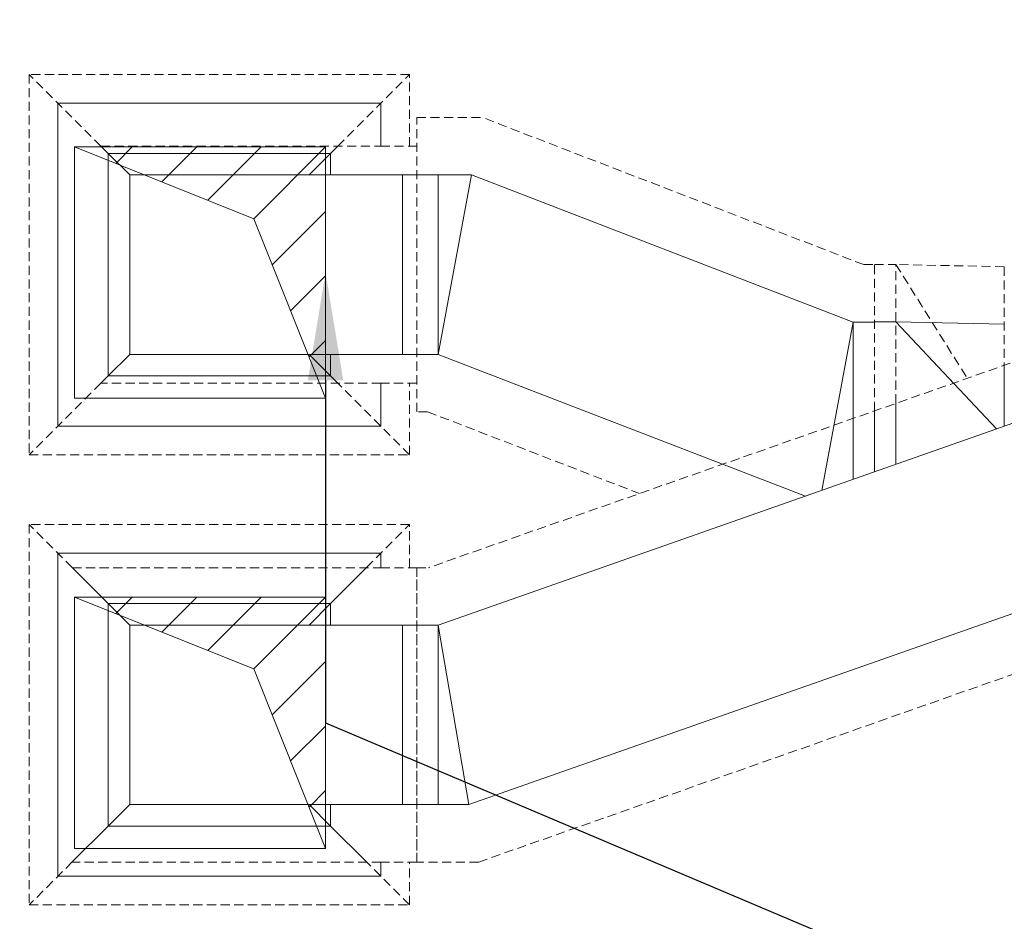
# Model space of a CAD drawing. Header units: millimetres. Extents: x -3034 to 546681, y -100001 to 133386.
# Tile 65 of 173: x 85031 to 86403, y -15708 to -14452. Entities that reach past the tile are written whole.
import ezdxf
from ezdxf import colors
from ezdxf.entities.mleader import LeaderData, LeaderLine
from ezdxf.math import Vec2, Vec3

# ---------------------------------------------------------------- set-up
doc = ezdxf.new("R2010")
doc.units = ezdxf.units.MM
doc.linetypes.add('ACAD_ISO03W100', pattern=[150, 60, -90])
doc.linetypes.add('DASHED', pattern=[19.05, 12.7, -6.35])
for name, color, linetype in [('___INST__AR_podstawy', 3, 'Continuous'), ('ELEK CIENKIE', 80, 'Continuous'), ('ELEK ODGROMÓWKA', 214, 'Continuous'), ('FLUID-N4-INS', 7, 'Continuous'), ('FLUID-W11-INS', 7, 'Continuous')]:
    doc.layers.add(name, color=color, linetype=linetype)
doc.layers.add('PAB - opisy ogólne', color=7, linetype='Continuous', lineweight=18)
doc.layers.add('PT - otworowanie niżej', color=2, linetype='Continuous', lineweight=18)
doc.styles.add('ROMANS-ITALIC', font='ariali.ttf', dxfattribs={"width": 0.7, "oblique": 12})

# ---------------------------------------------------------------- blocks, each defined once
blk = doc.blocks.new('iglice')
at = {"layer": 'ELEK CIENKIE', "color": 232, "linetype": 'ACAD_ISO03W100', "ltscale": 3}
blk.add_circle((-27813.9, 9135.3), 7540, dxfattribs=at)
blk = doc.blocks.new('wentDACH')
at = {"color": 8, "linetype": 'ByBlock', "lineweight": 9, "extrusion": (-2.44929e-16, -1, -1.83697e-16)}
for p, q in [((-100500.8, 28832.8, 4075), (-100950.8, 28832.8, 4075)), ((-100950.8, 28832.8, 4075), (-100950.8, 28382.8, 4075)), ((-100500.8, 28772.8, 4075), (-100500.8, 28832.8, 4075)), ((-100880.8, 28762.8, 4075), (-100890.8, 28772.8, 4075)), ((-100570.8, 28762.8, 4075), (-100560.8, 28772.8, 4075)), ((-100850.8, 28732.8, 4075), (-100880.8, 28762.8, 4075)), ((-100600.8, 28732.8, 4075), (-100570.8, 28762.8, 4075)), ((-100850.8, 28482.8, 4075), (-100880.8, 28452.8, 4075)), ((-100570.8, 28452.8, 4075), (-100600.8, 28482.8, 4075)), ((-100880.8, 28452.8, 4075), (-100890.8, 28442.8, 4075)), ((-100560.8, 28442.8, 4075), (-100570.8, 28452.8, 4075)), ((-100500.8, 28382.8, 4075), (-100500.8, 28442.8, 4075)), ((-100950.8, 28382.8, 4075), (-100500.8, 28382.8, 4075)), ((-100500.8, 28205.8, 4075), (-100950.8, 28205.8, 4075)), ((-100950.8, 28205.8, 4075), (-100950.8, 27755.8, 4075)), ((-100500.8, 28185.6, 4075), (-100500.8, 28205.8, 4075)), ((-100880.8, 28135.8, 4075), (-100930.8, 28185.8, 4075)), ((-100570.8, 28135.8, 4075), (-100520.8, 28185.8, 4075)), ((-100880.8, 27825.8, 4075), (-100930.8, 27775.8, 4075)), ((-100520.8, 27775.8, 4075), (-100570.8, 27825.8, 4075)), ((-100500.8, 27755.8, 4075), (-100500.8, 27775.6, 4075)), ((-100950.8, 27755.8, 4075), (-100500.8, 27755.8, 4075))]:
    blk.add_line(p, q, dxfattribs=at)
at = {"color": 8, "linetype": 'ByBlock', "lineweight": 9, "extrusion": (3.67394e-16, 1, -6.12323e-17)}
for p, q in [((-100850.8, 28732.8, 4800), (-100880.8, 28762.8, 4800)), ((-100570.8, 28762.8, 4800), (-100600.8, 28732.8, 4800)), ((-100850.8, 28732.8, 4800), (-100500.8, 28732.8, 4800)), ((-100850.8, 28732.8, 4800), (-100850.8, 28482.8, 4800)), ((-100500.8, 28732.8, 4800), (-100450.8, 28732.8, 4800)), ((-100880.8, 28452.8, 4800), (-100850.8, 28482.8, 4800)), ((-100500.8, 28482.8, 4800), (-100850.8, 28482.8, 4800)), ((-100570.8, 28452.8, 4800), (-100600.8, 28482.8, 4800)), ((-100500.8, 28482.8, 4800), (-100450.8, 28482.8, 4800)), ((-100850.8, 28105.6, 5337.4), (-100880.8, 28135.6, 5337.4)), ((-100570.8, 28135.6, 5337.4), (-100600.8, 28105.6, 5337.4)), ((-100850.8, 28105.6, 5337.4), (-100500.8, 28105.6, 5337.4)), ((-100850.8, 28105.6, 5337.4), (-100850.8, 27855.6, 5337.4)), ((-100500.8, 28105.6, 5337.4), (-100450.8, 28105.6, 5337.4)), ((-100880.8, 27825.6, 5337.4), (-100850.8, 27855.6, 5337.4)), ((-100500.8, 27855.6, 5337.4), (-100850.8, 27855.6, 5337.4)), ((-100570.8, 27825.6, 5337.4), (-100600.8, 27855.6, 5337.4)), ((-100500.8, 27855.6, 5337.4), (-100450.8, 27855.6, 5337.4))]:
    blk.add_line(p, q, dxfattribs=at)
at = {"color": 8, "linetype": 'Continuous', "lineweight": 9, "extrusion": (3.67394e-16, 1, -6.12323e-17)}
for p, q in [((-100880.8, 28452.8, 4800), (-100880.8, 28762.8, 4800)), ((-100880.8, 28762.8, 4800), (-100570.8, 28762.8, 4800)), ((-100570.8, 28762.8, 4800), (-100570.8, 28732.8, 4800)), ((-100470.8, 28482.8, 4800), (-100470.8, 28732.8, 4800)), ((-100570.8, 28482.8, 4800), (-100570.8, 28452.8, 4800)), ((-100570.8, 28452.8, 4800), (-100880.8, 28452.8, 4800)), ((-100880.8, 27825.6, 5337.4), (-100880.8, 28135.6, 5337.4)), ((-100880.8, 28135.6, 5337.4), (-100570.8, 28135.6, 5337.4)), ((-100570.8, 28135.6, 5337.4), (-100570.8, 28105.6, 5337.4)), ((-100470.8, 27855.6, 5337.4), (-100470.8, 28105.6, 5337.4)), ((-100570.8, 27855.6, 5337.4), (-100570.8, 27825.6, 5337.4)), ((-100570.8, 27825.6, 5337.4), (-100880.8, 27825.6, 5337.4))]:
    blk.add_line(p, q, dxfattribs=at)
at = {"color": 8, "linetype": 'Continuous', "lineweight": 9, "extrusion": (-2.44929e-16, -1, -1.83697e-16)}
for p, q in [((-100570.8, 28762.8, 4075), (-100880.8, 28762.8, 4075)), ((-100880.8, 28762.8, 4075), (-100880.8, 28452.8, 4075)), ((-100570.8, 28732.8, 4075), (-100570.8, 28762.8, 4075)), ((-100570.8, 28452.8, 4075), (-100570.8, 28482.8, 4075)), ((-100880.8, 28452.8, 4075), (-100570.8, 28452.8, 4075))]:
    blk.add_line(p, q, dxfattribs=at)
at = {"color": 8, "linetype": 'ByBlock', "lineweight": 9, "extrusion": (1.22465e-16, -2.46519e-32, -1)}
for p, q in [((-100374.3, 28732.8, 4850), (-100450.8, 28732.8, 4850)), ((-99842.8, 28527.8, 4850), (-100374.3, 28732.8, 4850)), ((-99812.8, 28527.8, 4850), (-99842.8, 28527.8, 4850)), ((-100420.8, 28482.8, 4850), (-100450.8, 28482.8, 4850)), ((-99909, 28285.4, 4850), (-100420.8, 28482.8, 4850))]:
    blk.add_line(p, q, dxfattribs=at)
at = {"color": 8, "linetype": 'Continuous', "lineweight": 9, "extrusion": (1.22465e-16, -2.46519e-32, -1)}
for p, q in [((-100374.3, 28732.8, 4850), (-100420.8, 28482.8, 4850)), ((-100420.8, 28482.8, 4850), (-100420.8, 28732.8, 4850)), ((-99842.8, 28527.8, 4850), (-99886.5, 28293.3, 4850)), ((-99842.8, 28308.7, 4850), (-99842.8, 28527.8, 4850)), ((-99812.8, 28319.2, 4850), (-99812.8, 28404, 4850))]:
    blk.add_line(p, q, dxfattribs=at)
at = {"color": 8, "linetype": 'ByBlock', "lineweight": 9, "extrusion": (0, -1, -1.83697e-16)}
blk.add_line((-99783.1, 28527.9, 4850), (-99813.1, 28527.9, 4850), dxfattribs=at)
at = {"color": 8, "linetype": 'Continuous', "lineweight": 9, "extrusion": (0, -1, -1.83697e-16)}
for p, q in [((-99783.1, 28527.9, 4850), (-99642.9, 28378.9, 4850)), ((-99632.1, 28524.9, 4850), (-99783.1, 28527.9, 4850)), ((-99632.1, 28467.5, 4850), (-99632.1, 28382.7, 4850)), ((-99783.1, 28329.7, 4850), (-99783.1, 28414.5, 4850)), ((-99783.1, 28414.5, 4850), (-99783.1, 28329.7, 4850)), ((-99813.1, 28403.9, 4850), (-99813.1, 28319.1, 4850))]:
    blk.add_line(p, q, dxfattribs=at)
at = {"color": 8, "linetype": 'ByBlock', "lineweight": 9}
for p, q in [((-100420.8, 28105.6, 5387.4), (-99430.5, 28453.6, 5387.4)), ((-99387.8, 28203.6, 5387.4), (-100378.2, 27855.6, 5387.4)), ((-100450.8, 28105.6, 5387.4), (-100420.8, 28105.6, 5387.4)), ((-100378.2, 27855.6, 5387.4), (-100450.8, 27855.6, 5387.4))]:
    blk.add_line(p, q, dxfattribs=at)
at = {"color": 8, "linetype": 'Continuous', "lineweight": 9, "extrusion": (1.97215e-31, -1, -1.83697e-16)}
blk.add_line((-100880.8, 28135.8, 4843.5), (-100570.8, 28135.8, 4843.5), dxfattribs=at)
at = {"color": 8, "linetype": 'Continuous', "lineweight": 9}
for p, q in [((-100378.2, 27855.6, 5387.4), (-100420.8, 28105.6, 5387.4)), ((-100420.8, 28105.6, 5387.4), (-100420.8, 27855.6, 5387.4))]:
    blk.add_line(p, q, dxfattribs=at)
at = {"layer": 'FLUID-N4-INS', "color": 8, "linetype": 'DASHED', "lineweight": 9, "extrusion": (-2.44929e-16, -1, -1.83697e-16)}
for p, q in [((-100890.8, 28772.8, 4075), (-100990.8, 28872.8, 4075)), ((-100990.8, 28872.8, 4075), (-100990.8, 28342.8, 4075)), ((-100460.8, 28872.8, 4075), (-100990.8, 28872.8, 4075)), ((-100560.8, 28772.8, 4075), (-100460.8, 28872.8, 4075)), ((-100460.8, 28772.8, 4075), (-100460.8, 28872.8, 4075)), ((-100890.8, 28442.8, 4075), (-100990.8, 28342.8, 4075)), ((-100460.8, 28342.8, 4075), (-100560.8, 28442.8, 4075)), ((-100460.8, 28342.8, 4075), (-100460.8, 28442.8, 4075)), ((-100990.8, 28342.8, 4075), (-100460.8, 28342.8, 4075))]:
    blk.add_line(p, q, dxfattribs=at)
at = {"layer": 'FLUID-N4-INS', "color": 8, "linetype": 'DASHED', "lineweight": 9, "extrusion": (1.22465e-16, -2.46519e-32, -1)}
for p, q in [((-100450.8, 28402.8, 4850), (-100450.8, 28812.8, 4850)), ((-100450.8, 28812.8, 4850), (-100359.4, 28812.8, 4850)), ((-99827.9, 28607.8, 4850), (-100359.4, 28812.8, 4850)), ((-99827.9, 28607.8, 4850), (-99812.8, 28607.8, 4850)), ((-99812.8, 28404, 4850), (-99812.8, 28607.8, 4850)), ((-100435.7, 28402.8, 4850), (-100450.8, 28402.8, 4850)), ((-100435.7, 28402.8, 4850), (-100140.4, 28288.9, 4850))]:
    blk.add_line(p, q, dxfattribs=at)
at = {"layer": 'FLUID-N4-INS', "color": 8, "linetype": 'DASHED', "lineweight": 9, "extrusion": (3.67394e-16, 1, -6.12323e-17)}
for p, q in [((-100890.8, 28772.8, 4800), (-100500.8, 28772.8, 4800)), ((-100500.8, 28772.8, 4800), (-100450.8, 28772.8, 4800)), ((-100500.8, 28442.8, 4800), (-100890.8, 28442.8, 4800)), ((-100450.8, 28442.8, 4800), (-100500.8, 28442.8, 4800))]:
    blk.add_line(p, q, dxfattribs=at)
at = {"layer": 'FLUID-N4-INS', "color": 8, "linetype": 'DASHED', "lineweight": 9, "extrusion": (0, -1, -1.83697e-16)}
for p, q in [((-99813.1, 28403.9, 4850), (-99813.1, 28607.9, 4850)), ((-99813.1, 28607.9, 4850), (-99783.1, 28607.9, 4850)), ((-99783.1, 28414.5, 4850), (-99783.1, 28607.9, 4850)), ((-99632.1, 28604.9, 4850), (-99783.1, 28607.9, 4850)), ((-99783.1, 28607.9, 4850), (-99683.6, 28449.4, 4850)), ((-99632.1, 28604.9, 4850), (-99632.1, 28467.5, 4850)), ((-99632.1, 28467.5, 4850), (-99632.1, 28467.5, 4850))]:
    blk.add_line(p, q, dxfattribs=at)
at = {"layer": 'FLUID-W11-INS', "color": 8, "linetype": 'DASHED', "lineweight": 9}
for p, q in [((-99444.1, 28533.6, 5387.4), (-100434.5, 28185.6, 5387.4)), ((-100450.8, 28185.6, 5387.4), (-100434.5, 28185.6, 5387.4)), ((-100450.8, 27775.6, 5387.4), (-100450.8, 28185.6, 5387.4)), ((-100364.5, 27775.6, 5387.4), (-99374.2, 28123.6, 5387.4)), ((-100364.5, 27775.6, 5387.4), (-100450.8, 27775.6, 5387.4))]:
    blk.add_line(p, q, dxfattribs=at)
at = {"layer": 'FLUID-W11-INS', "color": 8, "linetype": 'DASHED', "lineweight": 9, "extrusion": (-2.44929e-16, -1, -1.83697e-16)}
for p, q in [((-100930.8, 28185.8, 4075), (-100990.8, 28245.8, 4075)), ((-100990.8, 28245.8, 4075), (-100990.8, 27715.8, 4075)), ((-100460.8, 28245.8, 4075), (-100990.8, 28245.8, 4075)), ((-100520.8, 28185.8, 4075), (-100460.8, 28245.8, 4075)), ((-100460.8, 28185.6, 4075), (-100460.8, 28245.8, 4075)), ((-100930.8, 27775.8, 4075), (-100990.8, 27715.8, 4075)), ((-100460.8, 27715.8, 4075), (-100520.8, 27775.8, 4075)), ((-100460.8, 27715.8, 4075), (-100460.8, 27775.6, 4075)), ((-100990.8, 27715.8, 4075), (-100460.8, 27715.8, 4075))]:
    blk.add_line(p, q, dxfattribs=at)
at = {"layer": 'FLUID-W11-INS', "color": 8, "linetype": 'DASHED', "lineweight": 9, "extrusion": (3.67394e-16, 1, -6.12323e-17)}
for p, q in [((-100930.8, 28185.6, 5337.4), (-100500.8, 28185.6, 5337.4)), ((-100500.8, 28185.6, 5337.4), (-100450.8, 28185.6, 5337.4)), ((-100450.8, 28185.6, 5337.4), (-100450.8, 27775.6, 5337.4)), ((-100500.8, 27775.6, 5337.4), (-100930.8, 27775.6, 5337.4)), ((-100450.8, 27775.6, 5337.4), (-100500.8, 27775.6, 5337.4))]:
    blk.add_line(p, q, dxfattribs=at)

msp = doc.modelspace()

# ---------------------------------------------------------------- hatches: boundary and pattern name
at = {"layer": 'PT - otworowanie niżej'}
h = msp.add_hatch(dxfattribs=at)
h.set_pattern_fill('ANSI31', color=256, scale=20)
h.set_pattern_definition([(45, (85106.75, -14979.2), (-44.901, 44.901), [])])
h.paths.add_polyline_path([(85456.748, -14629.201), (85456.748, -14979.201), (85356.748, -14729.201), (85106.748, -14629.201)])
h = msp.add_hatch(dxfattribs=at)
h.set_pattern_fill('ANSI31', color=256, scale=20)
h.set_pattern_definition([(45, (85106.75, -15606.27), (-44.901, 44.901), [])])
h.paths.add_polyline_path([(85456.748, -15256.27), (85456.748, -15606.27), (85356.748, -15356.27), (85106.748, -15256.27)])

# ---------------------------------------------------------------- linework, layer by layer
for points in [[(85106.748, -14979.201), (85456.748, -14979.201), (85456.748, -14629.201), (85106.748, -14629.201)], [(85456.748, -14629.201), (85456.748, -14979.201), (85356.748, -14729.201), (85106.748, -14629.201)], [(85106.748, -15606.27), (85456.748, -15606.27), (85456.748, -15256.27), (85106.748, -15256.27)], [(85456.748, -15256.27), (85456.748, -15606.27), (85356.748, -15356.27), (85106.748, -15256.27)]]:
    msp.add_lwpolyline(points, close=True, dxfattribs=at)

# ---------------------------------------------------------------- block references
at = {"layer": '___INST__AR_podstawy', "color": 210, "lineweight": 40}
msp.add_blockref('wentDACH', (186034.592, -43400.942), dxfattribs=at)
at = {"layer": 'ELEK ODGROMÓWKA'}
msp.add_blockref('iglice', (111335.99, -24243.943), dxfattribs=at)

# ---------------------------------------------------------------- leaders
at = {"layer": 'PAB - opisy ogólne'}
ml = msp.add_multileader_mtext('Standard', dxfattribs=at)
ml.set_content('{\\Q12;IGLICA ODGROMOWA 5m \\PNA PODSTAWIE BETONOWEJ}', color=256, style='ROMANS-ITALIC')
ml.set_leader_properties()
ml.build(insert=Vec2(0, 0))
ml.multileader.update_dxf_attribs({"has_text_frame": 1, "text_right_attachment_type": 5, "dogleg_length": 20, "arrow_head_size": 150})
ctx = ml.context
ctx.base_point, ctx.char_height, ctx.arrow_head_size, ctx.landing_gap_size, ctx.plane_origin = Vec3(84540.577, -16967.103), 120, 150, 50, Vec3(82123.864, -15020.249)
ctx.right_attachment, ctx.text_align_type = 5, 2
notes = []
notes.append((ctx, [(1, (1, 1, 0), (84340.577, -16967.103), (1, 0), 200, [(0, [(83450.74, -14638.555)], 0, [])])]))
ctx.mtext.insert, ctx.mtext.alignment, ctx.mtext.line_spacing_factor, ctx.mtext.flow_direction = Vec3(86290.995, -16906.08), 3, 0.8, 5
at = {"layer": 'PT - otworowanie niżej'}
ml = msp.add_multileader_mtext('Standard', dxfattribs=at)
ml.set_content('2 szt. o. p 35X35', color=256, style='ROMANS-ITALIC')
ml.set_leader_properties()
ml.build(insert=Vec2(0, 0))
ml.multileader.update_dxf_attribs({"has_text_frame": 1, "text_right_attachment_type": 5, "text_top_attachment_type": 0, "text_bottom_attachment_type": 0, "dogleg_length": 20, "arrow_head_size": 150})
ctx = ml.context
ctx.base_point, ctx.char_height, ctx.arrow_head_size, ctx.landing_gap_size, ctx.plane_origin = Vec3(86902.947, -15959.04), 120, 150, 50, Vec3(86017.382, -16889.723)
ctx.right_attachment, ctx.text_align_type = 5, 2
notes.append((ctx, [(1, (1, 1, 0), (86702.947, -15959.04), (1, 0), 200, [(1, [(85456.748, -14804.201), (85456.748, -15431.27)], 256, [])])]))
ctx.mtext.insert, ctx.mtext.alignment, ctx.mtext.line_spacing_factor, ctx.mtext.flow_direction = Vec3(87854.256, -15882.382), 3, 0.8, 5
for ctx, leaders in notes:
    for number, flags, end, landing, length, lines in leaders:
        leader = LeaderData()
        leader.index, (leader.has_last_leader_line, leader.has_dogleg_vector, leader.attachment_direction) = number, flags
        leader.last_leader_point, leader.dogleg_vector, leader.dogleg_length = Vec3(end), Vec3(landing), length
        for number, points, colour, breaks in lines:
            line = LeaderLine()
            line.index, line.vertices, line.color, line.breaks = number, Vec3.list(points), colors.encode_raw_color(colour), breaks
            leader.lines.append(line)
        ctx.leaders.append(leader)

doc.saveas('drawing.dxf')
